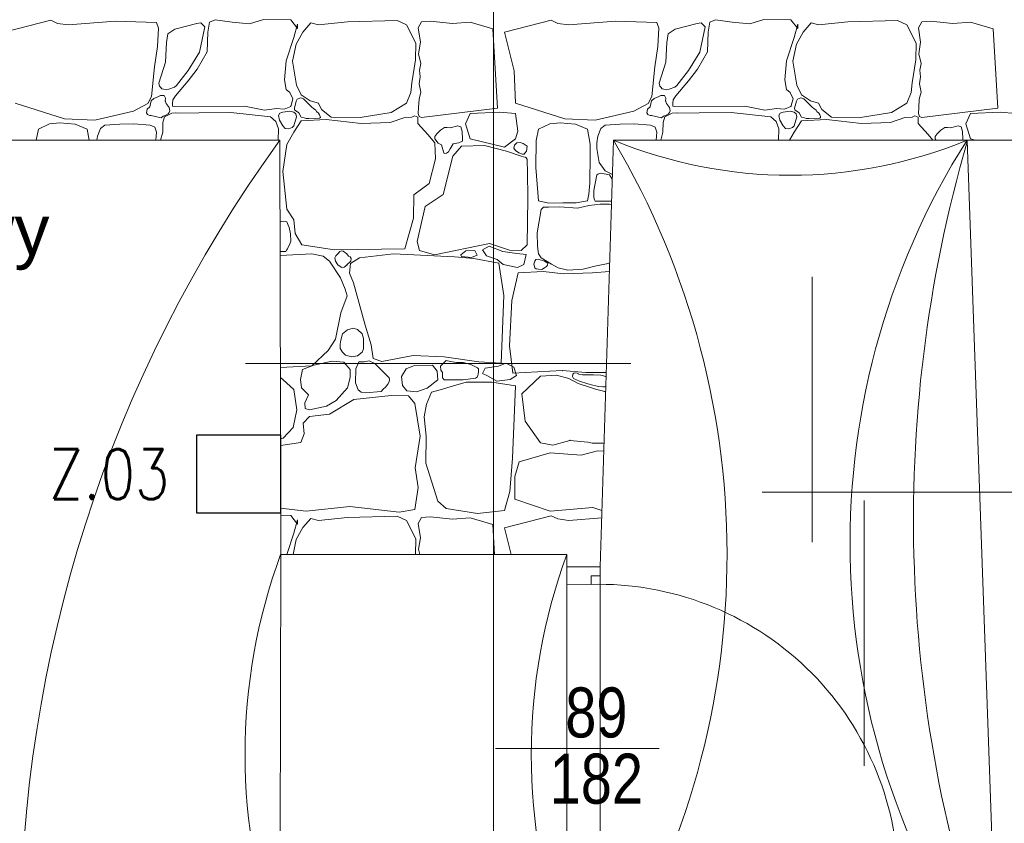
# Model space of a CAD drawing. Header units: millimetres. Extents: x -573548 to 674770, y -184010 to -47794.
# Tile 131 of 181: x 99977 to 102929, y -96006 to -93597. Entities that reach past the tile are written whole.
import ezdxf
from ezdxf.enums import TextEntityAlignment as Align

# ---------------------------------------------------------------- set-up
doc = ezdxf.new("R2010")
doc.units = ezdxf.units.MM
for name, color, linetype, lineweight in [('A.02 RZUT PIWNICY_is$0$_HATCH_Nr_pióra__18', 8, 'Continuous', 9), ('A.02 RZUT PIWNICY_is$0$A-DRZWI_Nr_pióra__9', 8, 'Continuous', 9), ('A.02 RZUT PIWNICY_is$0$A-WYSOKOSCI_Nr_pióra__7', 8, 'Continuous', 9), ('A.02 RZUT PIWNICY_is$0$DIM MALY_Nr_pióra__8', 8, 'Continuous', 9), ('A.02 RZUT PIWNICY_is$0$DRZWI_Nr_pióra__41', 8, 'Continuous', 9), ('A.02 RZUT PIWNICY_is$0$opisy inne_Nr_pióra__1', 8, 'Continuous', 9), ('A.02 RZUT PIWNICY_is$0$opisy inne_Nr_pióra__12', 8, 'Continuous', 9), ('A.02 RZUT PIWNICY_is$0$opisy inne_Nr_pióra__25', 8, 'Continuous', 9), ('A.02 RZUT PIWNICY_is$0$podciagi_Nr_pióra__1', 8, 'Continuous', 9), ('A.02 RZUT PIWNICY_is$0$strop_Nr_pióra__1', 8, 'Continuous', 9), ('A.02 RZUT PIWNICY_is$0$Structural - Bearing_Nr_pióra__21', 8, 'Continuous', 9), ('A.02 RZUT PIWNICY_is$0$Structural - Grid', 8, 'Continuous', 9), ('A.02 RZUT PIWNICY_is$0$Structural - Grid_Nr_pióra__17', 8, 'Continuous', 9), ('BMS_URZĄDZENIA', 30, 'Continuous', 30)]:
    doc.layers.add(name, color=color, linetype=linetype, lineweight=lineweight)
doc.styles.add('A.02 RZUT PIWNICY_is$0$STYL_AUTOMATYCZNY_1', font='arial.ttf')
doc.styles.add('A.02 RZUT PIWNICY_is$0$STYL_AUTOMATYCZNY_4', font='arial.ttf', dxfattribs={"width": 0.8})
doc.styles.add('SIMPLEX-10', font='simplex.shx', dxfattribs={"width": 0.8, "height": 10})

# ---------------------------------------------------------------- blocks, each defined once
blk = doc.blocks.new('*X116')
at = {"layer": 'A.02 RZUT PIWNICY_is$0$_HATCH_Nr_pióra__18'}
for p, q in [((100500, -93635.1), (100639.9, -93598.7)), ((100639.9, -93598.7), (100660.1, -93608.2)), ((100660.1, -93608.2), (100693.4, -93613.1)), ((100693.4, -93613.1), (100833.4, -93602)), ((100833.4, -93602), (100956.8, -93605.7)), ((100956.8, -93605.7), (100963.4, -93622.2)), ((101077.8, -93608.2), (101011.7, -93626)), ((101090.2, -93606.5), (101077.8, -93608.2)), ((101101.9, -93618.9), (101090.2, -93606.5)), ((101115.8, -93604.4), (101111.3, -93634.6)), ((101133.2, -93597.8), (101115.8, -93604.4)), ((101183.5, -93604.4), (101133.2, -93597.8)), ((101236.4, -93609.4), (101183.5, -93604.4)), ((101277.6, -93596.6), (101236.4, -93609.4)), ((101359.4, -93597.8), (101277.6, -93596.6)), ((101379.6, -93623.8), (101359.4, -93597.8)), ((101420, -93606.9), (101396.1, -93634.2)), ((101442.3, -93613.1), (101420, -93606.9)), ((101529.4, -93603.6), (101442.3, -93613.1)), ((101678.9, -93599.9), (101529.4, -93603.6)), ((101706.5, -93613.1), (101678.9, -93599.9)), ((101751.5, -93604), (101741.5, -93621.5)), ((101777.5, -93601.5), (101751.5, -93604)), ((101844.8, -93608.6), (101777.5, -93601.5)), ((101897.7, -93604.4), (101844.8, -93608.6)), ((101965.2, -93624.7), (101897.7, -93604.4)), ((102000, -93635.1), (102139.9, -93598.7)), ((102139.9, -93598.7), (102160.1, -93608.2)), ((102160.1, -93608.2), (102193.4, -93613.1)), ((102193.4, -93613.1), (102333.4, -93602)), ((102333.4, -93602), (102456.8, -93605.7)), ((102456.8, -93605.7), (102463.4, -93622.2)), ((102577.8, -93608.2), (102511.7, -93626)), ((102590.2, -93606.5), (102577.8, -93608.2)), ((102601.9, -93618.9), (102590.2, -93606.5)), ((102615.8, -93604.4), (102611.3, -93634.6)), ((102633.2, -93597.8), (102615.8, -93604.4)), ((102683.5, -93604.4), (102633.2, -93597.8)), ((102736.4, -93609.4), (102683.5, -93604.4)), ((102777.6, -93596.6), (102736.4, -93609.4)), ((102859.4, -93597.8), (102777.6, -93596.6)), ((102879.6, -93623.8), (102859.4, -93597.8)), ((102920, -93606.9), (102896.1, -93634.2)), ((102942.3, -93613.1), (102920, -93606.9)), ((103029.4, -93603.6), (102942.3, -93613.1)), ((103178.9, -93599.9), (103029.4, -93603.6)), ((103206.5, -93613.1), (103178.9, -93599.9)), ((103251.5, -93604), (103241.5, -93621.5)), ((103277.5, -93601.5), (103251.5, -93604)), ((103344.8, -93608.6), (103277.5, -93601.5)), ((103397.7, -93604.4), (103344.8, -93608.6)), ((103465.2, -93624.7), (103397.7, -93604.4)), ((100963.4, -93622.2), (100959.7, -93677.9)), ((100991.1, -93639.9), (100987, -93665.1)), ((101011.7, -93626), (100991.1, -93639.9)), ((101085.7, -93694.9), (101101.9, -93618.9)), ((101111.3, -93634.6), (101108.8, -93693.2)), ((101368.9, -93650.7), (101380, -93610.6)), ((101396.1, -93634.2), (101376.3, -93670.1)), ((101380, -93610.6), (101379.6, -93623.8)), ((101735, -93667.6), (101706.5, -93613.1)), ((101741.5, -93621.5), (101748.2, -93664.9)), ((101979.6, -93862.4), (101965.2, -93624.7)), ((102029.5, -93750.8), (102000, -93635.1)), ((102463.4, -93622.2), (102459.7, -93677.9)), ((102491.1, -93639.9), (102487, -93665.1)), ((102511.7, -93626), (102491.1, -93639.9)), ((102585.7, -93694.9), (102601.9, -93618.9)), ((102611.3, -93634.6), (102608.8, -93693.2)), ((102868.9, -93650.7), (102880, -93610.6)), ((102896.1, -93634.2), (102876.3, -93670.1)), ((102880, -93610.6), (102879.6, -93623.8)), ((103235, -93667.6), (103206.5, -93613.1)), ((103241.5, -93621.5), (103248.2, -93664.9)), ((103479.6, -93862.4), (103465.2, -93624.7)), ((100987, -93665.1), (100983.7, -93725)), ((101346.2, -93720.9), (101368.9, -93650.7)), ((101733.8, -93717.1), (101735, -93667.6)), ((101748.2, -93664.9), (101742.7, -93699.1)), ((102487, -93665.1), (102483.7, -93725)), ((102846.2, -93720.9), (102868.9, -93650.7)), ((103233.8, -93717.1), (103235, -93667.6)), ((103248.2, -93664.9), (103242.7, -93699.1)), ((100959.7, -93677.9), (100951.4, -93739)), ((101052.2, -93749.8), (101085.7, -93694.9)), ((101108.8, -93693.2), (101078.7, -93746)), ((101376.3, -93670.1), (101365.1, -93721.7)), ((102459.7, -93677.9), (102451.4, -93739)), ((102552.2, -93749.8), (102585.7, -93694.9)), ((102608.8, -93693.2), (102578.7, -93746)), ((102876.3, -93670.1), (102865.1, -93721.7)), ((100983.7, -93725), (100963.7, -93787.3)), ((101341.2, -93777.4), (101346.2, -93720.9)), ((101365.1, -93721.7), (101376.7, -93793.9)), ((101723, -93786.1), (101733.8, -93717.1)), ((101742.7, -93699.1), (101749.4, -93728.3)), ((101749.4, -93728.3), (101746.1, -93748.5)), ((102483.7, -93725), (102463.7, -93787.3)), ((102841.2, -93777.4), (102846.2, -93720.9)), ((102865.1, -93721.7), (102876.7, -93793.9)), ((103223, -93786.1), (103233.8, -93717.1)), ((103242.7, -93699.1), (103249.4, -93728.3)), ((103249.4, -93728.3), (103246.1, -93748.5)), ((100951.4, -93739), (100942, -93827.4)), ((101017.2, -93794.7), (101052.2, -93749.8)), ((101078.7, -93746), (101052.2, -93780.7)), ((101746.1, -93748.5), (101748, -93768.3)), ((102033.3, -93847.6), (102029.5, -93750.8)), ((102451.4, -93739), (102442, -93827.4)), ((102517.2, -93794.7), (102552.2, -93749.8)), ((102578.7, -93746), (102552.2, -93780.7)), ((103246.1, -93748.5), (103248, -93768.3)), ((100963.7, -93787.3), (100965.9, -93796.2)), ((101052.2, -93780.7), (101013.9, -93825.3)), ((101345.7, -93806.3), (101341.2, -93777.4)), ((101719.7, -93815), (101723, -93786.1)), ((101748, -93768.3), (101744.4, -93789.1)), ((102463.7, -93787.3), (102465.9, -93796.2)), ((102552.2, -93780.7), (102513.9, -93825.3)), ((102845.7, -93806.3), (102841.2, -93777.4)), ((103219.7, -93815), (103223, -93786.1)), ((103248, -93768.3), (103244.4, -93789.1)), ((100965.9, -93796.2), (100969.3, -93799.7)), ((100969.3, -93799.7), (100973, -93804.7)), ((100973, -93804.7), (100977.7, -93805.6)), ((100977.7, -93805.6), (100986.9, -93807.3)), ((100986.9, -93807.3), (100994.5, -93805.1)), ((100994.5, -93805.1), (101010.7, -93799.4)), ((101010.7, -93799.4), (101017.2, -93794.7)), ((101357.3, -93815.4), (101345.7, -93806.3)), ((101366, -93834.4), (101357.3, -93815.4)), ((101376.7, -93793.9), (101390.7, -93822.8)), ((101706.5, -93847.2), (101719.7, -93815)), ((101750, -93814.4), (101744.2, -93835.1)), ((101744.4, -93789.1), (101750, -93814.4)), ((102465.9, -93796.2), (102469.3, -93799.7)), ((102469.3, -93799.7), (102473, -93804.7)), ((102473, -93804.7), (102477.7, -93805.6)), ((102477.7, -93805.6), (102486.9, -93807.3)), ((102486.9, -93807.3), (102494.5, -93805.1)), ((102494.5, -93805.1), (102510.7, -93799.4)), ((102510.7, -93799.4), (102517.2, -93794.7)), ((102857.3, -93815.4), (102845.7, -93806.3)), ((102866, -93834.4), (102857.3, -93815.4)), ((102876.7, -93793.9), (102890.7, -93822.8)), ((103206.5, -93847.2), (103219.7, -93815)), ((103250, -93814.4), (103244.2, -93835.1)), ((103244.4, -93789.1), (103250, -93814.4)), ((100942, -93827.4), (100930.8, -93848)), ((100941.1, -93840.6), (100937, -93858.6)), ((100948.9, -93833.3), (100941.1, -93840.6)), ((100960.7, -93828), (100948.9, -93833.3)), ((100969.4, -93824.3), (100960.7, -93828)), ((100980.4, -93824.5), (100969.4, -93824.3)), ((100983.9, -93832.6), (100980.4, -93824.5)), ((100983.3, -93840.6), (100983.9, -93832.6)), ((100986.2, -93848.8), (100983.3, -93840.6)), ((101006.4, -93837.8), (101005.5, -93848.3)), ((101013.9, -93825.3), (101006.4, -93837.8)), ((101359.4, -93857.1), (101366, -93834.4)), ((101375.6, -93841.4), (101370.4, -93862)), ((101379.3, -93835.2), (101375.6, -93841.4)), ((101389.4, -93831.7), (101379.3, -93835.2)), ((101398.1, -93834.3), (101389.4, -93831.7)), ((101390.7, -93822.8), (101417.6, -93840.6)), ((101422.4, -93859.9), (101398.1, -93834.3)), ((101417.6, -93840.6), (101442.3, -93847.2)), ((101744.2, -93835.1), (101742.4, -93860.3)), ((102442, -93827.4), (102430.8, -93848)), ((102441.1, -93840.6), (102437, -93858.6)), ((102448.9, -93833.3), (102441.1, -93840.6)), ((102460.7, -93828), (102448.9, -93833.3)), ((102469.4, -93824.3), (102460.7, -93828)), ((102480.4, -93824.5), (102469.4, -93824.3)), ((102483.9, -93832.6), (102480.4, -93824.5)), ((102483.3, -93840.6), (102483.9, -93832.6)), ((102486.2, -93848.8), (102483.3, -93840.6)), ((102506.4, -93837.8), (102505.5, -93848.3)), ((102513.9, -93825.3), (102506.4, -93837.8)), ((102859.4, -93857.1), (102866, -93834.4)), ((102875.6, -93841.4), (102870.4, -93862)), ((102879.3, -93835.2), (102875.6, -93841.4)), ((102889.4, -93831.7), (102879.3, -93835.2)), ((102898.1, -93834.3), (102889.4, -93831.7)), ((102890.7, -93822.8), (102917.6, -93840.6)), ((102922.4, -93859.9), (102898.1, -93834.3)), ((102917.6, -93840.6), (102942.3, -93847.2)), ((103244.2, -93835.1), (103242.4, -93860.3)), ((100681.6, -93894.2), (100533.3, -93847.6)), ((100888.3, -93871.5), (100772, -93898.6)), ((100930.8, -93848), (100888.3, -93871.5)), ((100929.1, -93865), (100926.8, -93876.1)), ((100926.8, -93876.1), (100930, -93881.3)), ((100937, -93858.6), (100929.1, -93865)), ((100994.9, -93860.4), (100986.2, -93848.8)), ((100992.5, -93879.8), (100995.4, -93875.5)), ((100997.4, -93870.7), (100994.9, -93860.4)), ((100995.4, -93875.5), (100997.4, -93870.7)), ((101005.5, -93848.3), (101005.4, -93856.4)), ((101005.4, -93856.4), (101009.7, -93857.1)), ((101009.7, -93857.1), (101221.1, -93856.7)), ((101084.4, -93876.1), (101020.5, -93877.7)), ((101179.8, -93875.7), (101084.4, -93876.1)), ((101298.7, -93888.9), (101179.8, -93875.7)), ((101221.1, -93856.7), (101280.9, -93868.2)), ((101280.9, -93868.2), (101316.4, -93863.3)), ((101316.4, -93863.3), (101340, -93865.7)), ((101335.8, -93874), (101327.3, -93877.4)), ((101356.8, -93871.8), (101335.8, -93874)), ((101340, -93865.7), (101359.4, -93857.1)), ((101369.3, -93874), (101356.8, -93871.8)), ((101375.3, -93879.6), (101369.3, -93874)), ((101370.4, -93862), (101370.7, -93867.1)), ((101370.7, -93867.1), (101373.9, -93869.9)), ((101373.9, -93869.9), (101384, -93876.1)), ((101384, -93876.1), (101390.5, -93889.4)), ((101427.5, -93863.7), (101422.4, -93859.9)), ((101434.7, -93868.3), (101427.5, -93863.7)), ((101437.2, -93872.9), (101434.7, -93868.3)), ((101442.4, -93877.3), (101437.2, -93872.9)), ((101442.3, -93847.2), (101451.8, -93866.6)), ((101451.8, -93866.6), (101481.1, -93889.3)), ((101567.8, -93890.1), (101660.3, -93875.7)), ((101660.3, -93875.7), (101706.5, -93847.2)), ((101742.4, -93860.3), (101741.5, -93878)), ((101751.5, -93890.9), (101979.6, -93862.4)), ((101986.6, -93874.6), (101897.7, -93878)), ((102033.9, -93878), (101986.6, -93874.6)), ((102181.6, -93894.2), (102033.3, -93847.6)), ((102388.3, -93871.5), (102272, -93898.6)), ((102430.8, -93848), (102388.3, -93871.5)), ((102429.1, -93865), (102426.8, -93876.1)), ((102426.8, -93876.1), (102430, -93881.3)), ((102437, -93858.6), (102429.1, -93865)), ((102494.9, -93860.4), (102486.2, -93848.8)), ((102492.5, -93879.8), (102495.4, -93875.5)), ((102497.4, -93870.7), (102494.9, -93860.4)), ((102495.4, -93875.5), (102497.4, -93870.7)), ((102505.5, -93848.3), (102505.4, -93856.4)), ((102505.4, -93856.4), (102509.7, -93857.1)), ((102509.7, -93857.1), (102721.1, -93856.7)), ((102584.4, -93876.1), (102520.5, -93877.7)), ((102679.8, -93875.7), (102584.4, -93876.1)), ((102798.7, -93888.9), (102679.8, -93875.7)), ((102721.1, -93856.7), (102780.9, -93868.2)), ((102780.9, -93868.2), (102816.4, -93863.3)), ((102816.4, -93863.3), (102840, -93865.7)), ((102835.8, -93874), (102827.3, -93877.4)), ((102856.8, -93871.8), (102835.8, -93874)), ((102840, -93865.7), (102859.4, -93857.1)), ((102869.3, -93874), (102856.8, -93871.8)), ((102875.3, -93879.6), (102869.3, -93874)), ((102870.4, -93862), (102870.7, -93867.1)), ((102870.7, -93867.1), (102873.9, -93869.9)), ((102873.9, -93869.9), (102884, -93876.1)), ((102884, -93876.1), (102890.5, -93889.4)), ((102927.5, -93863.7), (102922.4, -93859.9)), ((102934.7, -93868.3), (102927.5, -93863.7)), ((102937.2, -93872.9), (102934.7, -93868.3)), ((102942.4, -93877.3), (102937.2, -93872.9)), ((102942.3, -93847.2), (102951.8, -93866.6)), ((102951.8, -93866.6), (102981.1, -93889.3)), ((103067.8, -93890.1), (103160.3, -93875.7)), ((103160.3, -93875.7), (103206.5, -93847.2)), ((103242.4, -93860.3), (103241.5, -93878)), ((103251.5, -93890.9), (103479.6, -93862.4)), ((103486.6, -93874.6), (103397.7, -93878)), ((103533.9, -93878), (103486.6, -93874.6)), ((100772, -93898.6), (100681.6, -93894.2)), ((100930, -93881.3), (100932.2, -93882)), ((100932.2, -93882), (100936.7, -93884.3)), ((100936.7, -93884.3), (100941.1, -93884.7)), ((100941.1, -93884.7), (100970.8, -93891.3)), ((100970.8, -93891.3), (100977.4, -93886.5)), ((100976.1, -93905.4), (100975.6, -93934)), ((100980.8, -93888.9), (100976.1, -93905.4)), ((100977.4, -93886.5), (100983.3, -93884.7)), ((101003.5, -93877.4), (100980.8, -93888.9)), ((100983.3, -93884.7), (100992.5, -93879.8)), ((101015, -93876.8), (101003.5, -93877.4)), ((101020.5, -93877.7), (101015, -93876.8)), ((101314.6, -93902.9), (101298.7, -93888.9)), ((101323.1, -93924.6), (101314.6, -93902.9)), ((101327.3, -93877.4), (101322.7, -93884)), ((101322.7, -93884), (101325.6, -93898.2)), ((101325.6, -93898.2), (101335.8, -93915.3)), ((101369.3, -93915.3), (101376.8, -93888.7)), ((101390.7, -93900.4), (101369.3, -93934.7)), ((101376.8, -93888.7), (101375.3, -93879.6)), ((101390.5, -93889.4), (101399.8, -93891.4)), ((101465.9, -93896.3), (101390.7, -93900.4)), ((101399.8, -93891.4), (101405.4, -93893.6)), ((101405.4, -93893.6), (101413.6, -93893.1)), ((101413.6, -93893.1), (101445.9, -93892.2)), ((101446.1, -93882.6), (101442.4, -93877.3)), ((101445.9, -93892.2), (101448.3, -93890.3)), ((101448.2, -93887), (101446.1, -93882.6)), ((101448.3, -93890.3), (101448.2, -93887)), ((101570.7, -93908.3), (101465.9, -93896.3)), ((101481.1, -93889.3), (101567.8, -93890.1)), ((101657.8, -93905.4), (101570.7, -93908.3)), ((101701.2, -93890.5), (101657.8, -93905.4)), ((101722.9, -93889.1), (101701.2, -93890.5)), ((101730.3, -93885.3), (101722.9, -93889.1)), ((101740.9, -93889.8), (101730.3, -93885.3)), ((101740.4, -93908.3), (101740.9, -93889.8)), ((101741.5, -93878), (101744.4, -93887.3)), ((101744.4, -93887.3), (101751.5, -93890.9)), ((101897.7, -93878), (101883.3, -93909.6)), ((102040.6, -93931.7), (102033.9, -93878)), ((102272, -93898.6), (102181.6, -93894.2)), ((102430, -93881.3), (102432.2, -93882)), ((102432.2, -93882), (102436.7, -93884.3)), ((102436.7, -93884.3), (102441.1, -93884.7)), ((102441.1, -93884.7), (102470.8, -93891.3)), ((102470.8, -93891.3), (102477.4, -93886.5)), ((102476.1, -93905.4), (102475.6, -93934)), ((102480.8, -93888.9), (102476.1, -93905.4)), ((102477.4, -93886.5), (102483.3, -93884.7)), ((102503.5, -93877.4), (102480.8, -93888.9)), ((102483.3, -93884.7), (102492.5, -93879.8)), ((102515, -93876.8), (102503.5, -93877.4)), ((102520.5, -93877.7), (102515, -93876.8)), ((102814.6, -93902.9), (102798.7, -93888.9)), ((102823.1, -93924.6), (102814.6, -93902.9)), ((102827.3, -93877.4), (102822.7, -93884)), ((102822.7, -93884), (102825.6, -93898.2)), ((102825.6, -93898.2), (102835.8, -93915.3)), ((102869.3, -93915.3), (102876.8, -93888.7)), ((102890.7, -93900.4), (102869.3, -93934.7)), ((102876.8, -93888.7), (102875.3, -93879.6)), ((102890.5, -93889.4), (102899.8, -93891.4)), ((102965.9, -93896.3), (102890.7, -93900.4)), ((102899.8, -93891.4), (102905.4, -93893.6)), ((102905.4, -93893.6), (102913.6, -93893.1)), ((102913.6, -93893.1), (102945.9, -93892.2)), ((102946.1, -93882.6), (102942.4, -93877.3)), ((102945.9, -93892.2), (102948.3, -93890.3)), ((102948.2, -93887), (102946.1, -93882.6)), ((102948.3, -93890.3), (102948.2, -93887)), ((103070.7, -93908.3), (102965.9, -93896.3)), ((102981.1, -93889.3), (103067.8, -93890.1)), ((103157.8, -93905.4), (103070.7, -93908.3)), ((103201.2, -93890.5), (103157.8, -93905.4)), ((103222.9, -93889.1), (103201.2, -93890.5)), ((103230.3, -93885.3), (103222.9, -93889.1)), ((103240.9, -93889.8), (103230.3, -93885.3)), ((103240.4, -93908.3), (103240.9, -93889.8)), ((103241.5, -93878), (103244.4, -93887.3)), ((103244.4, -93887.3), (103251.5, -93890.9)), ((103397.7, -93878), (103383.3, -93909.6)), ((100602.8, -93925.6), (100595.8, -93958.2)), ((100636.7, -93909.7), (100602.8, -93925.6)), ((100667.1, -93906.2), (100636.7, -93909.7)), ((100713.4, -93910.7), (100667.1, -93906.2)), ((100749, -93925.6), (100713.4, -93910.7)), ((100755.4, -93958.2), (100749, -93925.6)), ((100789.5, -93923.5), (100780.3, -93946.2)), ((100801.9, -93913.7), (100789.5, -93923.5)), ((100846.8, -93910.7), (100801.9, -93913.7)), ((100889, -93909.3), (100846.8, -93910.7)), ((100937.7, -93913.7), (100889, -93909.3)), ((100952.2, -93919.1), (100937.7, -93913.7)), ((100957.4, -93934.5), (100952.2, -93919.1)), ((100954.7, -93958.2), (100957.4, -93934.5)), ((100975.6, -93934), (100969.4, -93958.2)), ((101322.2, -93958.2), (101323.1, -93924.6)), ((101335.8, -93915.3), (101342.6, -93923)), ((101342.6, -93923), (101353.4, -93924.1)), ((101369.3, -93934.7), (101347.8, -93971)), ((101353.4, -93924.1), (101363.5, -93920.9)), ((101363.5, -93920.9), (101369.3, -93915.3)), ((101770.9, -93940.9), (101740.4, -93908.3)), ((101808.5, -93928), (101797.3, -93939.2)), ((101820.6, -93920.3), (101808.5, -93928)), ((101828.4, -93920.2), (101820.6, -93920.3)), ((101837.8, -93921.1), (101828.4, -93920.2)), ((101860.2, -93915.3), (101837.8, -93921.1)), ((101869.5, -93918.4), (101860.2, -93915.3)), ((101873.2, -93932.3), (101869.5, -93918.4)), ((101874.7, -93955), (101873.2, -93932.3)), ((101883.3, -93909.6), (101897.7, -93954.7)), ((102033.9, -93954.7), (102040.6, -93931.7)), ((102102.8, -93925.6), (102095.6, -93959.1)), ((102136.7, -93909.7), (102102.8, -93925.6)), ((102167.1, -93906.2), (102136.7, -93909.7)), ((102213.4, -93910.7), (102167.1, -93906.2)), ((102249, -93925.6), (102213.4, -93910.7)), ((102257.7, -93970.1), (102249, -93925.6)), ((102289.5, -93923.5), (102280.3, -93946.2)), ((102301.9, -93913.7), (102289.5, -93923.5)), ((102346.8, -93910.7), (102301.9, -93913.7)), ((102389, -93909.3), (102346.8, -93910.7)), ((102437.7, -93913.7), (102389, -93909.3)), ((102452.2, -93919.1), (102437.7, -93913.7)), ((102457.4, -93934.5), (102452.2, -93919.1)), ((102454.7, -93958.2), (102457.4, -93934.5)), ((102475.6, -93934), (102469.4, -93958.2)), ((102822.2, -93958.2), (102823.1, -93924.6)), ((102835.8, -93915.3), (102842.6, -93923)), ((102842.6, -93923), (102853.4, -93924.1)), ((102853.4, -93924.1), (102863.5, -93920.9)), ((102869.3, -93934.7), (102855.4, -93958.2)), ((102863.5, -93920.9), (102869.3, -93915.3)), ((103270.9, -93940.9), (103240.4, -93908.3)), ((103308.5, -93928), (103297.3, -93939.2)), ((103320.6, -93920.3), (103308.5, -93928)), ((103328.4, -93920.2), (103320.6, -93920.3)), ((103337.8, -93921.1), (103328.4, -93920.2)), ((103360.2, -93915.3), (103337.8, -93921.1)), ((103369.5, -93918.4), (103360.2, -93915.3)), ((103373.2, -93932.3), (103369.5, -93918.4)), ((103374.7, -93955), (103373.2, -93932.3)), ((103383.3, -93909.6), (103397.7, -93954.7)), ((100780.3, -93946.2), (100778.2, -93958.2)), ((101791.6, -93966.1), (101770.9, -93940.9)), ((101797.3, -93939.2), (101791.5, -93947.8)), ((101791.5, -93947.8), (101791.6, -93954.7)), ((101791.6, -93954.7), (101801.4, -93967.4)), ((101863.8, -93966.2), (101874.3, -93961.8)), ((101874.3, -93961.8), (101874.7, -93955)), ((101897.7, -93954.7), (102000.8, -93979.2)), ((102000.8, -93979.2), (102033.9, -93954.7)), ((102095.6, -93959.1), (102094, -94040)), ((102280.3, -93946.2), (102276.8, -93966.3)), ((103285.1, -93958.2), (103270.9, -93940.9)), ((103297.3, -93939.2), (103291.5, -93947.8)), ((103291.5, -93947.8), (103291.6, -93954.7)), ((103291.6, -93954.7), (103294.3, -93958.2)), ((103374.5, -93958.2), (103374.7, -93955)), ((103397.7, -93954.7), (103412.4, -93958.2)), ((101347.8, -93971), (101335.8, -94052.3)), ((101793.2, -94014.4), (101791.6, -93966.1)), ((101801.4, -93967.4), (101811.4, -93972.5)), ((101811.4, -93972.5), (101817.6, -93992.9)), ((101817.6, -93992.9), (101819.8, -93998.4)), ((101826.4, -93997.6), (101832.1, -93993.1)), ((101832.1, -93993.1), (101838, -93984.7)), ((101838, -93984.7), (101846.1, -93969.2)), ((101871.6, -93976.8), (101845.2, -94006.5)), ((101846.1, -93969.2), (101863.8, -93966.2)), ((101940.2, -93974.3), (101871.6, -93976.8)), ((102006.2, -93991.2), (101940.2, -93974.3)), ((102050.8, -94006.5), (102006.2, -93991.2)), ((102028.7, -93982.7), (102030.4, -93972.9)), ((102033.9, -93989), (102028.7, -93982.7)), ((102030.4, -93972.9), (102037.7, -93966.2)), ((102043, -93996.7), (102033.9, -93989)), ((102037.7, -93966.2), (102047.7, -93965)), ((102047.7, -93965), (102056.9, -93968.2)), ((102056.9, -93968.2), (102068, -93976.7)), ((102066.1, -93991), (102061.8, -93997.2)), ((102068, -93976.7), (102066.1, -93991)), ((102257.4, -94003.2), (102257.7, -93970.1)), ((102276.8, -93966.3), (102277.1, -93983.3)), ((102277.1, -93983.3), (102283.9, -94025.2)), ((101774.6, -94088.2), (101793.2, -94014.4)), ((101845.2, -94006.5), (101816.3, -94121.3)), ((101819.8, -93998.4), (101826.4, -93997.6)), ((102054.2, -94000.7), (102043, -93996.7)), ((102064.2, -94010.3), (102050.8, -94006.5)), ((102059.2, -94000.1), (102054.2, -94000.7)), ((102061.8, -93997.2), (102059.2, -94000.1)), ((102068.4, -94015.3), (102064.2, -94010.3)), ((102068.6, -94019.3), (102068.4, -94015.3)), ((102069, -94053.2), (102068.6, -94019.3)), ((102256.2, -94086.9), (102257.4, -94003.2)), ((101335.8, -94052.3), (101347.4, -94165)), ((102070.6, -94132.8), (102069, -94053.2)), ((102094, -94040), (102102.8, -94140.3)), ((102283.9, -94025.2), (102301.9, -94050.4)), ((102301.9, -94050.4), (102324, -94061.6)), ((102277.1, -94062.2), (102268.3, -94109.6)), ((102280.3, -94060.2), (102277.1, -94062.2)), ((102288.8, -94057.8), (102280.3, -94060.2)), ((102314.8, -94062.2), (102288.8, -94057.8)), ((102323.6, -94075.5), (102314.8, -94062.2)), ((101728.8, -94122.1), (101774.6, -94088.2)), ((102253.7, -94120.2), (102256.2, -94086.9)), ((102268.3, -94109.6), (102268, -94129.8)), ((101727.2, -94191.9), (101728.8, -94122.1)), ((101816.3, -94121.3), (101762.7, -94157.2)), ((102068.1, -94271.9), (102070.6, -94132.8)), ((102102.8, -94140.3), (102133.2, -94147.1)), ((102215.8, -94146.4), (102249, -94140.3)), ((102249, -94140.3), (102253.7, -94120.2)), ((102268, -94129.8), (102270.6, -94136.8)), ((102270.6, -94136.8), (102272.2, -94140.8)), ((102272.2, -94140.8), (102277.1, -94141.7)), ((102277.1, -94141.7), (102314.8, -94141.7)), ((102314.8, -94141.7), (102321.6, -94141.1)), ((101347.4, -94165), (101368.9, -94196.8)), ((101762.7, -94157.2), (101739.1, -94262.4)), ((102110.6, -94166.5), (102098.6, -94236.2)), ((102116.9, -94159.5), (102110.6, -94166.5)), ((102131.9, -94159), (102116.9, -94159.5)), ((102166.7, -94158.5), (102131.9, -94159)), ((102133.2, -94147.1), (102175.6, -94146.6)), ((102219.7, -94161.8), (102166.7, -94158.5)), ((102175.6, -94146.6), (102215.8, -94146.4)), ((102253, -94154.5), (102219.7, -94161.8)), ((102286.9, -94149.8), (102253, -94154.5)), ((102315.4, -94150.3), (102286.9, -94149.8)), ((102321.2, -94151.6), (102315.4, -94150.3)), ((101368.9, -94196.8), (101373, -94238.5)), ((101701.2, -94284.3), (101727.2, -94191.9)), ((101337.8, -94201.3), (101327.7, -94203.6)), ((101348.1, -94202.8), (101337.8, -94201.3)), ((101352.3, -94212.9), (101348.1, -94202.8)), ((101355.3, -94220.6), (101352.3, -94212.9)), ((101358.8, -94239.5), (101355.3, -94220.6)), ((101359.8, -94261.6), (101358.8, -94239.5)), ((101373, -94238.5), (101392.4, -94272.4)), ((102098.6, -94236.2), (102099.1, -94275.9)), ((101344.5, -94291.8), (101347.3, -94288.5)), ((101347.3, -94288.5), (101350.3, -94284.5)), ((101350.3, -94284.5), (101352.3, -94279)), ((101352.3, -94279), (101356, -94272.6)), ((101356, -94272.6), (101359.8, -94261.6)), ((101392.4, -94272.4), (101491, -94287.6)), ((101491, -94287.6), (101701.2, -94284.3)), ((101739.1, -94262.4), (101745.3, -94289.3)), ((101745.3, -94289.3), (101790.7, -94301.7)), ((101790.7, -94301.7), (101955.9, -94268.6)), ((101884.7, -94289.8), (101911.2, -94288.8)), ((101911.2, -94288.8), (101918, -94303.5)), ((101954.3, -94276.5), (101934.2, -94286.8)), ((101934.2, -94286.8), (101946, -94305.5)), ((101995.6, -94292.2), (101954.3, -94276.5)), ((101955.9, -94268.6), (102015.3, -94288.5)), ((102015.3, -94288.5), (102050.8, -94289.3)), ((102050.8, -94289.3), (102068.1, -94271.9)), ((102099.1, -94275.9), (102102.4, -94299.1)), ((101327.8, -94292.1), (101330.8, -94292.1)), ((101422.4, -94299.2), (101327.8, -94303.8)), ((101330.8, -94292.1), (101344.5, -94291.8)), ((101456.8, -94306.6), (101422.4, -94299.2)), ((101475.8, -94321.5), (101456.8, -94306.6)), ((101495, -94305.3), (101491.5, -94310.7)), ((101491.5, -94310.7), (101493.3, -94321.1)), ((101501, -94299.2), (101495, -94305.3)), ((101506.5, -94292.1), (101501, -94299.2)), ((101511.8, -94289.9), (101506.5, -94292.1)), ((101517.1, -94290.9), (101511.8, -94289.9)), ((101527.8, -94299.2), (101517.1, -94290.9)), ((101532.4, -94305.7), (101527.8, -94299.2)), ((101537.3, -94308.3), (101532.4, -94305.7)), ((101540.4, -94313.6), (101537.3, -94308.3)), ((101566.2, -94311.2), (101538.5, -94327.7)), ((101539.6, -94320.7), (101540.4, -94313.6)), ((101668.1, -94299.2), (101566.2, -94311.2)), ((101850.2, -94308.3), (101668.1, -94299.2)), ((101908.4, -94313.6), (101850.2, -94308.3)), ((101869.5, -94302), (101884.7, -94289.8)), ((101871.9, -94307.4), (101869.5, -94302)), ((101901.9, -94309.9), (101871.9, -94307.4)), ((101918, -94303.5), (101901.9, -94309.9)), ((101983, -94326.8), (101908.4, -94313.6)), ((101946, -94305.5), (101978.9, -94316.3)), ((101978.9, -94316.3), (101996.1, -94331)), ((102037.8, -94298.1), (101995.6, -94292.2)), ((102065.2, -94301.1), (102037.8, -94298.1)), ((102058.9, -94331), (102065.2, -94301.1)), ((102094.3, -94315.8), (102091.5, -94320.9)), ((102101, -94314.7), (102094.3, -94315.8)), ((102120.5, -94320.9), (102101, -94314.7)), ((102102.4, -94299.1), (102110.6, -94310.7)), ((102110.6, -94310.7), (102141.2, -94329.9)), ((101508.4, -94371.4), (101475.8, -94321.5)), ((101493.3, -94321.1), (101501, -94332.2)), ((101501, -94332.2), (101510.3, -94339.6)), ((101510.3, -94339.6), (101515, -94341)), ((101515, -94341), (101519.9, -94339.5)), ((101519.9, -94339.5), (101523.3, -94336)), ((101523.3, -94336), (101527.8, -94332.2)), ((101527.8, -94332.2), (101539.6, -94320.7)), ((101538.5, -94327.7), (101535.6, -94357)), ((101998, -94423.9), (101983, -94326.8)), ((101996.1, -94331), (102039.2, -94339.8)), ((102039.2, -94339.8), (102058.9, -94331)), ((102091.5, -94320.9), (102088.7, -94330.1)), ((102088.7, -94330.1), (102091.5, -94341.1)), ((102091.5, -94341.1), (102095.5, -94344)), ((102095.5, -94344), (102102.2, -94345.5)), ((102102.2, -94345.5), (102112.1, -94346)), ((102112.1, -94346), (102120.5, -94341.1)), ((102129.9, -94326.9), (102120.5, -94320.9)), ((102120.5, -94341.1), (102126.6, -94337.5)), ((102126.6, -94337.5), (102129.4, -94333)), ((102129.4, -94333), (102129.9, -94326.9)), ((102141.2, -94329.9), (102161.6, -94341.1)), ((102161.6, -94341.1), (102190.1, -94347.7)), ((102190.1, -94347.7), (102236.6, -94345.1)), ((102236.6, -94345.1), (102271.5, -94336.5)), ((102271.5, -94336.5), (102305.8, -94329)), ((102305.8, -94329), (102315.8, -94325.8)), ((101522.8, -94405.3), (101508.4, -94371.4)), ((101535.6, -94357), (101547.4, -94386.3)), ((102041.8, -94356.5), (102022.4, -94439.4)), ((102116.5, -94352), (102041.8, -94356.5)), ((102178.7, -94358.9), (102116.5, -94352)), ((102264.6, -94356.1), (102178.7, -94358.9)), ((102315, -94351.7), (102264.6, -94356.1)), ((101528.6, -94425.1), (101522.8, -94405.3)), ((101547.4, -94386.3), (101583.1, -94512.6)), ((101509.6, -94475.9), (101528.6, -94425.1)), ((101990.1, -94626.5), (101998, -94423.9)), ((102022.4, -94439.4), (102015.9, -94575.1)), ((101493.9, -94555.1), (101509.6, -94475.9)), ((101546.4, -94521.9), (101529.4, -94526.8)), ((101560.2, -94526), (101546.4, -94521.9)), ((101583.1, -94512.6), (101600.4, -94572)), ((101471.6, -94588.6), (101493.9, -94555.1)), ((101514.8, -94538.7), (101510.1, -94558.2)), ((101529.4, -94526.8), (101514.8, -94538.7)), ((101573.5, -94538.7), (101560.2, -94526)), ((101577.3, -94553), (101573.5, -94538.7)), ((101577.8, -94568.7), (101577.3, -94553)), ((101508.2, -94570.3), (101508, -94582.7)), ((101508, -94582.7), (101514.8, -94593.9)), ((101510.1, -94558.2), (101508.2, -94570.3)), ((101573.5, -94593.9), (101577.9, -94583.7)), ((101577.9, -94583.7), (101577.8, -94568.7)), ((101600.4, -94572), (101606.2, -94612.9)), ((102015.9, -94575.1), (102025.9, -94656.8)), ((101422.4, -94634.8), (101471.6, -94588.6)), ((101514.8, -94593.9), (101523.5, -94603.3)), ((101523.5, -94603.3), (101542.1, -94607.9)), ((101542.1, -94607.9), (101559.8, -94604.5)), ((101559.8, -94604.5), (101573.5, -94593.9)), ((101606.2, -94612.9), (101632.2, -94621.6)), ((101632.2, -94621.6), (101726.3, -94604.2)), ((101726.3, -94604.2), (101820, -94607.5)), ((101820, -94607.5), (101923.7, -94623.2)), ((101328.4, -94639.7), (101422.4, -94634.8)), ((101429.1, -94632.7), (101394.9, -94646.4)), ((101484, -94621.2), (101429.1, -94632.7)), ((101519.1, -94624.1), (101484, -94621.2)), ((101537.7, -94645.5), (101519.1, -94624.1)), ((101554.4, -94643.5), (101553.8, -94686)), ((101563.7, -94622.8), (101554.4, -94643.5)), ((101579.9, -94623.4), (101563.7, -94622.8)), ((101594.3, -94619.7), (101579.9, -94623.4)), ((101611.6, -94628.2), (101594.3, -94619.7)), ((101654.5, -94671.1), (101611.6, -94628.2)), ((101727.2, -94635.2), (101705.7, -94644.3)), ((101785, -94632.7), (101727.2, -94635.2)), ((101798.6, -94650.5), (101785, -94632.7)), ((101820, -94624.5), (101808.5, -94636.4)), ((101808.5, -94636.4), (101809.5, -94648.2)), ((101826, -94618.9), (101820, -94624.5)), ((101839, -94621.9), (101826, -94618.9)), ((101856.8, -94624.8), (101839, -94621.9)), ((101877, -94624.5), (101856.8, -94624.8)), ((101899.9, -94630.5), (101877, -94624.5)), ((101909.7, -94635.9), (101899.9, -94630.5)), ((101919, -94640.5), (101909.7, -94635.9)), ((101922.5, -94644.4), (101919, -94640.5)), ((101923.7, -94623.2), (101990.1, -94626.5)), ((101934.3, -94658.2), (101942.1, -94642)), ((101942.1, -94642), (101982.4, -94636)), ((101982.4, -94636), (102004.1, -94626.9)), ((102004.1, -94626.9), (102028.2, -94639)), ((102028.2, -94639), (102036, -94663.6)), ((101337.1, -94676.9), (101328.5, -94669.4)), ((101394.9, -94646.4), (101388.6, -94676.2)), ((101530.1, -94701), (101537.3, -94670.3)), ((101537.3, -94670.3), (101537.7, -94645.5)), ((101656.1, -94675.5), (101654.5, -94671.1)), ((101705.7, -94644.3), (101691.9, -94666.6)), ((101691.9, -94666.6), (101694.6, -94693.4)), ((101800.9, -94676.4), (101798.6, -94650.5)), ((101809.5, -94648.2), (101814.3, -94655.2)), ((101814.3, -94655.2), (101814.1, -94662.5)), ((101814.1, -94662.5), (101815, -94670.9)), ((101815, -94670.9), (101820, -94676.5)), ((101877, -94676.5), (101913.3, -94672)), ((101913.3, -94672), (101919.8, -94667.6)), ((101919.8, -94667.6), (101921.7, -94659.5)), ((101921.7, -94659.5), (101922.6, -94652.9)), ((101922.6, -94652.9), (101922.5, -94644.4)), ((101951.7, -94665.5), (101934.3, -94658.2)), ((101977, -94681.1), (101951.7, -94665.5)), ((102036, -94663.6), (102017.3, -94676.3)), ((102025.9, -94656.8), (102173.7, -94649.3)), ((102108.2, -94665.9), (102052.7, -94718.8)), ((102156.8, -94663.3), (102108.2, -94665.9)), ((102193.1, -94673.1), (102156.8, -94663.3)), ((102173.7, -94649.3), (102244, -94654.6)), ((102221.7, -94687.8), (102193.1, -94673.1)), ((102205.4, -94660.2), (102204.3, -94666.8)), ((102204.3, -94666.8), (102207.1, -94673.1)), ((102208.3, -94656.8), (102205.4, -94660.2)), ((102207.1, -94673.1), (102225.1, -94680.6)), ((102214.3, -94656.3), (102208.3, -94656.8)), ((102218.6, -94657.1), (102214.3, -94656.3)), ((102221.9, -94658.6), (102218.6, -94657.1)), ((102223.6, -94660.6), (102221.9, -94658.6)), ((102234.4, -94661.5), (102223.6, -94660.6)), ((102267.6, -94661.4), (102234.4, -94661.5)), ((102244, -94654.6), (102305.6, -94654.6)), ((102288.8, -94663.3), (102267.6, -94661.4)), ((102297.2, -94664.7), (102288.8, -94663.3)), ((102304.9, -94668.3), (102297.2, -94664.7)), ((102305.2, -94668.6), (102304.9, -94668.3)), ((101369.3, -94705.8), (101337.1, -94676.9)), ((101388.6, -94676.2), (101392, -94701.3)), ((101392, -94701.3), (101412.6, -94721.5)), ((101496, -94738.8), (101530.1, -94701)), ((101553.8, -94686), (101561.3, -94706.8)), ((101636.4, -94705), (101643.4, -94698.7)), ((101643.4, -94698.7), (101650.3, -94689.5)), ((101650.3, -94689.5), (101655.1, -94682.5)), ((101655.1, -94682.5), (101656.1, -94675.5)), ((101694.6, -94693.4), (101707.8, -94710.3)), ((101736.2, -94713.2), (101768.9, -94702.1)), ((101768.9, -94702.1), (101800.9, -94676.4)), ((101847.7, -94695.1), (101807.7, -94706.6)), ((101820, -94676.5), (101877, -94676.5)), ((101885.7, -94683.5), (101847.7, -94695.1)), ((101924.1, -94683.5), (101885.7, -94683.5)), ((101962.5, -94683.5), (101924.1, -94683.5)), ((102033.4, -94695.2), (101962.5, -94683.5)), ((102017.3, -94676.3), (101977, -94681.1)), ((102024, -94911.3), (102033.4, -94695.2)), ((102255, -94699.2), (102221.7, -94687.8)), ((102225.1, -94680.6), (102250.1, -94688.6)), ((102250.1, -94688.6), (102265.2, -94692.7)), ((102273.3, -94704.8), (102255, -94699.2)), ((102265.2, -94692.7), (102274.7, -94694.4)), ((102274.7, -94694.4), (102282.4, -94696.9)), ((102282.4, -94696.9), (102294.9, -94698)), ((102294.9, -94698), (102300.6, -94697.5)), ((102300.6, -94697.5), (102304.3, -94695.7)), ((101377.9, -94767.3), (101369.3, -94705.8)), ((101412.6, -94721.5), (101402.3, -94745.8)), ((101660.7, -94724), (101548.4, -94736.3)), ((101561.3, -94706.8), (101570.9, -94713.8)), ((101570.9, -94713.8), (101583.9, -94716.1)), ((101583.9, -94716.1), (101630.2, -94711.7)), ((101630.2, -94711.7), (101636.5, -94704.7)), ((101712.3, -94724.8), (101660.7, -94724)), ((101707.8, -94710.3), (101736.2, -94713.2)), ((101731.3, -94747.8), (101712.3, -94724.8)), ((101782, -94714.3), (101766.9, -94750.2)), ((101807.7, -94706.6), (101782, -94714.3)), ((102052.7, -94718.8), (102062.5, -94800.5)), ((102293.1, -94710), (102273.3, -94704.8)), ((102301.6, -94711.7), (102293.1, -94710)), ((102303.8, -94713.5), (102301.6, -94711.7)), ((101402.3, -94745.8), (101402.7, -94763.2)), ((101415.9, -94766.9), (101466.3, -94755.7)), ((101466.3, -94755.7), (101496, -94738.8)), ((101548.4, -94736.3), (101476.2, -94780.1)), ((101747.4, -94846.1), (101731.3, -94747.8)), ((101766.9, -94750.2), (101759.4, -94787.8)), ((101366.8, -94819.7), (101377.9, -94767.3)), ((101415.9, -94787.1), (101396.5, -94806.9)), ((101402.7, -94763.2), (101415.9, -94766.9)), ((101476.2, -94780.1), (101415.9, -94787.1)), ((101759.4, -94787.8), (101765.9, -94845.9)), ((101337.1, -94851.9), (101366.8, -94819.7)), ((101396.5, -94806.9), (101399.4, -94839.1)), ((102062.5, -94800.5), (102108.2, -94865.9)), ((101399.4, -94839.1), (101389.9, -94865.1)), ((101732.9, -94940.3), (101747.4, -94846.1)), ((101765.9, -94845.9), (101764.3, -94926.6)), ((101328.8, -94853.8), (101337.1, -94851.9)), ((101389.9, -94865.1), (101328.8, -94873.5)), ((102108.2, -94865.9), (102145.2, -94873)), ((102145.2, -94873), (102196.7, -94858.3)), ((102196.7, -94858.3), (102249.9, -94864.2)), ((102249.9, -94864.2), (102263.2, -94866.6)), ((102263.2, -94866.6), (102296.3, -94867.2)), ((102296.3, -94867.2), (102299, -94867.5)), ((102136.9, -94895.3), (102044.4, -94922.9)), ((102230.3, -94903.1), (102136.9, -94895.3)), ((102279.4, -94889.5), (102230.3, -94903.1)), ((102298.2, -94890.9), (102279.4, -94889.5)), ((101764.3, -94926.6), (101800.2, -95041)), ((102016.2, -95011.5), (102024, -94911.3)), ((102044.4, -94922.9), (102031.9, -94967)), ((101741.6, -94999.3), (101732.9, -94940.3)), ((102031.9, -94967), (102031.1, -95034.2)), ((101731.3, -95065.8), (101741.6, -94999.3)), ((102000.6, -95068.4), (102016.2, -95011.5)), ((101406, -95071.1), (101536.5, -95056.3)), ((101536.5, -95056.3), (101684.2, -95074)), ((101800.2, -95041), (101825.8, -95062.5)), ((102031.1, -95034.2), (102136.9, -95071.1)), ((101329.1, -95061.4), (101406, -95071.1)), ((101359.4, -95083.5), (101329.2, -95083)), ((101379.6, -95109.5), (101359.4, -95083.5)), ((101678.9, -95085.6), (101529.4, -95089.3)), ((101706.5, -95098.8), (101678.9, -95085.6)), ((101684.2, -95074), (101731.3, -95065.8)), ((101825.8, -95062.5), (101919.1, -95078.1)), ((101919.1, -95078.1), (102000.6, -95068.4)), ((102000, -95120.8), (102139.9, -95084.3)), ((102136.9, -95071.1), (102265.3, -95060)), ((102139.9, -95084.3), (102160.1, -95093.8)), ((102265.3, -95060), (102292.7, -95068.8)), ((101368.9, -95136.3), (101380, -95096.3)), ((101380, -95096.3), (101379.6, -95109.5)), ((101420, -95092.6), (101396.1, -95119.8)), ((101442.3, -95098.8), (101420, -95092.6)), ((101529.4, -95089.3), (101442.3, -95098.8)), ((101735, -95153.3), (101706.5, -95098.8)), ((101751.5, -95089.7), (101741.5, -95107.2)), ((101741.5, -95107.2), (101748.2, -95150.6)), ((101777.5, -95087.1), (101751.5, -95089.7)), ((101844.8, -95094.2), (101777.5, -95087.1)), ((101897.7, -95090.1), (101844.8, -95094.2)), ((101965.2, -95110.3), (101897.7, -95090.1)), ((101970.7, -95200.4), (101965.2, -95110.3)), ((102160.1, -95093.8), (102193.4, -95098.8)), ((102193.4, -95098.8), (102292, -95090.9)), ((101348.1, -95200.4), (101368.9, -95136.3)), ((101396.1, -95119.8), (101376.3, -95155.7)), ((102020.3, -95200.4), (102000, -95120.8)), ((101376.3, -95155.7), (101366.7, -95200.4)), ((101733.8, -95200.4), (101735, -95153.3)), ((101748.2, -95150.6), (101742.7, -95184.8)), ((101742.7, -95184.8), (101746.3, -95200.4))]:
    blk.add_line(p, q, dxfattribs=at)
for p in [(100983.3, -93840.6), (102483.3, -93840.6), (101359.4, -93857.1), (102859.4, -93857.1), (102064.2, -94010.3), (101527.8, -94332.2), (102173.7, -94649.3), (102196.7, -94858.3)]:
    blk.add_point(p, dxfattribs=at)
blk = doc.blocks.new('A.02 RZUT PIWNICY_is$0$Wypełnienie_19_1')
at = {"layer": 'A.02 RZUT PIWNICY_is$0$_HATCH_Nr_pióra__18'}
blk.add_blockref('*X116', (0, 0), dxfattribs=at)
blk = doc.blocks.new('A.02 RZUT PIWNICY_is$0$Standardowy znacznik osi')
at = {"layer": 'A.02 RZUT PIWNICY_is$0$Structural - Grid_Nr_pióra__17'}
blk.add_line((1000, 0), (17855.4, 0), dxfattribs=at)
at = {"layer": 'A.02 RZUT PIWNICY_is$0$Structural - Grid_Nr_pióra__17', "style": 'A.02 RZUT PIWNICY_is$0$STYL_AUTOMATYCZNY_1'}
for tag, p in [('AC_MarkerText_1_0', (5, -80)), ('AC_MarkerText_1_1', (19360.4, -80))]:
    blk.add_attdef(tag, text='', height=350, rotation=270, dxfattribs=at).set_placement(p, align=Align.TOP_CENTER)
blk = doc.blocks.new('A.02 RZUT PIWNICY_is')
at = {"layer": 'A.02 RZUT PIWNICY_is$0$A-DRZWI_Nr_pióra__9'}
blk.add_line((102464, -95782.2), (101973.3, -95782.2), dxfattribs=at)
blk.add_lwpolyline([(102261.4, -96176.4), (103181.4, -96176.1, 0.4176), (102260.4, -95290.1)], format="xyb", dxfattribs=at)
at = {"layer": 'A.02 RZUT PIWNICY_is$0$DIM MALY_Nr_pióra__8'}
blk.add_line((101223.5, -94627.8), (102379.4, -94627.8), dxfattribs=at)
at = {"layer": 'A.02 RZUT PIWNICY_is$0$DRZWI_Nr_pióra__41'}
blk.add_lwpolyline([(102287.4, -95237.7), (102287.4, -95264.3), (102260.4, -95264.3), (102260.4, -95290.1), (102187.5, -95289.9), (102187.4, -95237.6)], dxfattribs=at)
at = {"layer": 'A.02 RZUT PIWNICY_is$0$opisy inne_Nr_pióra__12'}
blk.add_line((103078.9, -95038.6), (103078.9, -95834.3), dxfattribs=at)
at = {"layer": 'A.02 RZUT PIWNICY_is$0$opisy inne_Nr_pióra__25'}
for p, q in [((102923.1, -94368.2), (102923.1, -95163.9)), ((102773.1, -95013.9), (103568, -95013.9))]:
    blk.add_line(p, q, dxfattribs=at)
at = {"layer": 'A.02 RZUT PIWNICY_is$0$podciagi_Nr_pióra__1'}
for p, q in [((103387.3, -93958.2), (103478.2, -96508.9)), ((101329.4, -95200.4), (101327.3, -96400.4)), ((102187.4, -95237.7), (102187.4, -96227.7)), ((102287.4, -95237.7), (102287.4, -96227.7))]:
    blk.add_line(p, q, dxfattribs=at)
at = {"layer": 'A.02 RZUT PIWNICY_is$0$strop_Nr_pióra__1'}
for centre, radius, start, end in [((104633, -96355.7), 4083.6, 144.0481, 215.9519), ((100229.8, -95201.1), 2437.9, 327.5591, 30.6525), ((102857.3, -92677.2), 1386.4, 247.5242, 292.4758), ((105295.6, -95167.1), 2259, 147.6452, 216.4384), ((107312, -95097.7), 4085.3, 163.8723, 200.208), ((102962.7, -95800.4), 1740.1, 159.8297, 200.1703), ((103820.6, -95800.4), 1740.1, 159.8297, 200.1703)]:
    blk.add_arc(centre, radius, start, end, dxfattribs=at)
at = {"layer": 'A.02 RZUT PIWNICY_is$0$Structural - Bearing_Nr_pióra__21'}
for p, q in [((101327.3, -93958.2), (100451.4, -93958.2)), ((101329.4, -95200.4), (101327.3, -93958.2)), ((102287.4, -95237.7), (102327.3, -93958.2)), ((102327.3, -93958.2), (105337.3, -93958.2)), ((101329.4, -95200.4), (102187.3, -95200.4)), ((102187.4, -95237.7), (102187.3, -95200.4)), ((102287.4, -95237.7), (102187.4, -95237.7))]:
    blk.add_line(p, q, dxfattribs=at)
at = {"layer": 'A.02 RZUT PIWNICY_is$0$_HATCH_Nr_pióra__18'}
blk.add_blockref('A.02 RZUT PIWNICY_is$0$Wypełnienie_19_1', (0, 0), dxfattribs=at)
at = {"layer": 'A.02 RZUT PIWNICY_is$0$Structural - Grid', "zscale": 1000, "rotation": 90}
blk.add_blockref('A.02 RZUT PIWNICY_is$0$Standardowy znacznik osi', (101967.3, -108395.1), dxfattribs=at)
at = {"layer": 'A.02 RZUT PIWNICY_is$0$A-WYSOKOSCI_Nr_pióra__7', "insert": (99896.7, -94250.7), "char_height": 150, "attachment_point": 5, "style": 'A.02 RZUT PIWNICY_is$0$STYL_AUTOMATYCZNY_1'}
blk.add_mtext('\\A1;{\\pqc;\\fArial|b0|i0|c238|p0;\\W1.000000;grzejnik płytowy}', dxfattribs=at)
at = {"layer": 'A.02 RZUT PIWNICY_is$0$opisy inne_Nr_pióra__1', "char_height": 150, "attachment_point": 5, "style": 'A.02 RZUT PIWNICY_is$0$STYL_AUTOMATYCZNY_4'}
for s, insert in [('\\A1;{\\pqc;\\fArial|b0|i0|c238|p0;\\W0.800000;89}', (102275.9, -95675.1)), ('\\A1;{\\pqc;\\fArial|b0|i0|c238|p0;\\W0.800000;182}', (102275.9, -95873.6))]:
    blk.add_mtext(s, dxfattribs=dict(at, insert=insert))

msp = doc.modelspace()

# ---------------------------------------------------------------- linework, layer by layer
at = {"layer": 'BMS_URZĄDZENIA'}
msp.add_lwpolyline([(100507.478, -94841.847), (100758.742, -94841.847), (100758.742, -95076.761), (100507.478, -95076.761)], close=True, dxfattribs=at)

# ---------------------------------------------------------------- block references
at = {"ltscale": 10}
msp.add_blockref('A.02 RZUT PIWNICY_is', (-570.227, 0), dxfattribs=at)

# ---------------------------------------------------------------- texts
at = {"layer": 'BMS_URZĄDZENIA', "lineweight": 30, "insert": (100424.975, -94959.491), "char_height": 150, "width": 609.56559, "attachment_point": 6, "style": 'SIMPLEX-10'}
msp.add_mtext('Z.03', dxfattribs=at)

doc.saveas('drawing.dxf')
